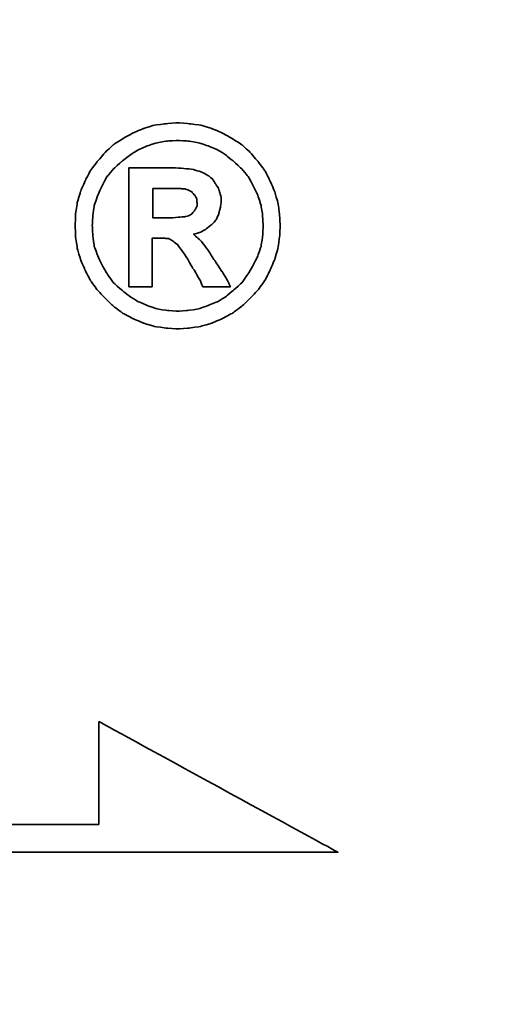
# Model space of a CAD drawing. Header units: millimetres. Extents: x 276 to 566, y 302 to 406.
# Tile 48 of 53: x 510.77 to 512.23, y 332.56 to 335.59. Entities that reach past the tile are written whole.
import ezdxf

# ---------------------------------------------------------------- set-up
doc = ezdxf.new("R2010")
doc.units = ezdxf.units.MM
for name, color, linetype in [('DIM', 4, 'Continuous'), ('layer 1', 7, 'Continuous'), ('OUT', 3, 'Continuous')]:
    doc.layers.add(name, color=color, linetype=linetype)

# ---------------------------------------------------------------- blocks, each defined once
blk = doc.blocks.new('TBI MOTION logo(完整正式版)')
at = {"layer": 'layer 1', "color": 22, "lineweight": 35}
for points, knots in [([(81.20634, 4.98624), (81.20634, 4.98624), (81.18649, 5.32862), (81.18649, 5.32862), (81.18649, 5.32862), (81.18649, 5.32862), (81.13886, 5.66206), (81.13886, 5.66206), (81.13886, 5.66206), (81.13886, 5.66206), (81.04359, 5.97764), (81.04359, 5.97764), (81.04359, 5.97764), (81.04359, 5.97764), (80.91061, 6.29124), (80.91061, 6.29124), (80.91061, 6.29124), (80.91061, 6.29124), (80.75778, 6.58697), (80.75778, 6.58697), (80.75778, 6.58697), (80.75778, 6.58697), (80.5593, 6.85294), (80.5593, 6.85294), (80.5593, 6.85294), (80.5593, 6.85294), (80.33105, 7.1189), (80.33105, 7.1189), (80.33105, 7.1189), (80.33105, 7.1189), (80.09287, 7.33921), (80.09287, 7.33921), (80.09287, 7.33921), (80.09287, 7.33921), (79.815, 7.51982), (79.815, 7.51982), (79.815, 7.51982), (79.815, 7.51982), (79.51133, 7.69051), (79.51133, 7.69051), (79.51133, 7.69051), (79.51133, 7.69051), (79.19773, 7.8235), (79.19773, 7.8235), (79.19773, 7.8235), (79.19773, 7.8235), (78.88215, 7.91877), (78.88215, 7.91877), (78.88215, 7.91877), (78.88215, 7.91877), (78.54871, 7.95846), (78.54871, 7.95846), (78.54871, 7.95846), (78.54871, 7.95846), (78.21526, 7.98625), (78.21526, 7.98625), (78.21526, 7.98625), (78.21526, 7.98625), (77.87388, 7.95846), (77.87388, 7.95846), (77.87388, 7.95846), (77.87388, 7.95846), (77.54044, 7.91877), (77.54044, 7.91877), (77.54044, 7.91877), (77.54044, 7.91877), (77.22485, 7.8235), (77.22485, 7.8235), (77.22485, 7.8235), (77.22485, 7.8235), (76.91027, 7.69051), (76.91027, 7.69051), (76.91027, 7.69051), (76.91027, 7.69051), (76.6056, 7.51982), (76.6056, 7.51982), (76.6056, 7.51982), (76.6056, 7.51982), (76.32972, 7.33921), (76.32972, 7.33921), (76.32972, 7.33921), (76.32972, 7.33921), (76.09154, 7.1189), (76.09154, 7.1189), (76.09154, 7.1189), (76.09154, 7.1189), (75.86329, 6.85294), (75.86329, 6.85294), (75.86329, 6.85294), (75.86329, 6.85294), (75.66382, 6.58697), (75.66382, 6.58697), (75.66382, 6.58697), (75.66382, 6.58697), (75.51099, 6.29124), (75.51099, 6.29124), (75.51099, 6.29124), (75.51099, 6.29124), (75.37702, 5.97764), (75.37702, 5.97764), (75.37702, 5.97764), (75.37702, 5.97764), (75.28175, 5.66206), (75.28175, 5.66206), (75.28175, 5.66206), (75.28175, 5.66206), (75.23411, 5.32862), (75.23411, 5.32862), (75.23411, 5.32862), (75.23411, 5.32862), (75.21625, 4.98624), (75.21625, 4.98624), (75.21625, 4.98624), (75.21625, 4.98624), (75.23411, 4.6528), (75.23411, 4.6528), (75.23411, 4.6528), (75.23411, 4.6528), (75.28175, 4.32035), (75.28175, 4.32035), (75.28175, 4.32035), (75.28175, 4.32035), (75.37702, 3.99583), (75.37702, 3.99583), (75.37702, 3.99583), (75.37702, 3.99583), (75.51099, 3.68224), (75.51099, 3.68224), (75.51099, 3.68224), (75.51099, 3.68224), (75.66382, 3.38749), (75.66382, 3.38749), (75.66382, 3.38749), (75.66382, 3.38749), (75.86329, 3.10963), (75.86329, 3.10963), (75.86329, 3.10963), (75.86329, 3.10963), (76.09154, 2.87145), (76.09154, 2.87145), (76.09154, 2.87145), (76.09154, 2.87145), (76.32972, 2.6432), (76.32972, 2.6432), (76.32972, 2.6432), (76.32972, 2.6432), (76.6056, 2.43381), (76.6056, 2.43381), (76.6056, 2.43381), (76.6056, 2.43381), (76.91027, 2.27205), (76.91027, 2.27205), (76.91027, 2.27205), (76.91027, 2.27205), (77.22485, 2.13906), (77.22485, 2.13906), (77.22485, 2.13906), (77.22485, 2.13906), (77.54044, 2.0438), (77.54044, 2.0438), (77.54044, 2.0438), (77.54044, 2.0438), (77.87388, 1.99616), (77.87388, 1.99616), (77.87388, 1.99616), (77.87388, 1.99616), (78.21526, 1.97631), (78.21526, 1.97631), (78.21526, 1.97631), (78.21526, 1.97631), (78.54871, 1.99616), (78.54871, 1.99616), (78.54871, 1.99616), (78.54871, 1.99616), (78.88215, 2.0438), (78.88215, 2.0438), (78.88215, 2.0438), (78.88215, 2.0438), (79.19773, 2.13906), (79.19773, 2.13906), (79.19773, 2.13906), (79.19773, 2.13906), (79.51133, 2.27205), (79.51133, 2.27205), (79.51133, 2.27205), (79.51133, 2.27205), (79.815, 2.43381), (79.815, 2.43381), (79.815, 2.43381), (79.815, 2.43381), (80.09287, 2.6432), (80.09287, 2.6432), (80.09287, 2.6432), (80.09287, 2.6432), (80.33105, 2.87145), (80.33105, 2.87145), (80.33105, 2.87145), (80.33105, 2.87145), (80.5593, 3.10963), (80.5593, 3.10963), (80.5593, 3.10963), (80.5593, 3.10963), (80.75778, 3.38749), (80.75778, 3.38749), (80.75778, 3.38749), (80.75778, 3.38749), (80.91061, 3.68224), (80.91061, 3.68224), (80.91061, 3.68224), (80.91061, 3.68224), (81.04359, 3.99583), (81.04359, 3.99583), (81.04359, 3.99583), (81.04359, 3.99583), (81.13886, 4.32035), (81.13886, 4.32035), (81.13886, 4.32035), (81.13886, 4.32035), (81.18649, 4.6528), (81.18649, 4.6528), (81.18649, 4.6528), (81.18649, 4.6528), (81.20634, 4.98624), (81.20634, 4.98624)], [0, 0, 0, 0, 0.01785714, 0.01785714, 0.01785714, 0.01785715, 0.03571429, 0.03571429, 0.03571429, 0.0357143, 0.05357143, 0.05357143, 0.05357143, 0.05357144, 0.07142857, 0.07142857, 0.07142857, 0.07142858, 0.08928571, 0.08928571, 0.08928571, 0.08928572, 0.10714286, 0.10714286, 0.10714286, 0.10714287, 0.125, 0.125, 0.125, 0.12500001, 0.14285714, 0.14285714, 0.14285714, 0.14285715, 0.16071429, 0.16071429, 0.16071429, 0.1607143, 0.17857143, 0.17857143, 0.17857143, 0.17857144, 0.19642857, 0.19642857, 0.19642857, 0.19642858, 0.21428571, 0.21428571, 0.21428571, 0.21428572, 0.23214286, 0.23214286, 0.23214286, 0.23214287, 0.25, 0.25, 0.25, 0.25000001, 0.26785714, 0.26785714, 0.26785714, 0.26785715, 0.28571429, 0.28571429, 0.28571429, 0.2857143, 0.30357143, 0.30357143, 0.30357143, 0.30357144, 0.32142857, 0.32142857, 0.32142857, 0.32142858, 0.33928571, 0.33928571, 0.33928571, 0.33928572, 0.35714286, 0.35714286, 0.35714286, 0.35714287, 0.375, 0.375, 0.375, 0.37500001, 0.39285714, 0.39285714, 0.39285714, 0.39285715, 0.41071429, 0.41071429, 0.41071429, 0.4107143, 0.42857143, 0.42857143, 0.42857143, 0.42857144, 0.44642857, 0.44642857, 0.44642857, 0.44642858, 0.46428571, 0.46428571, 0.46428571, 0.46428572, 0.48214286, 0.48214286, 0.48214286, 0.48214287, 0.5, 0.5, 0.5, 0.50000001, 0.51785714, 0.51785714, 0.51785714, 0.51785715, 0.53571429, 0.53571429, 0.53571429, 0.5357143, 0.55357143, 0.55357143, 0.55357143, 0.55357144, 0.57142857, 0.57142857, 0.57142857, 0.57142858, 0.58928571, 0.58928571, 0.58928571, 0.58928572, 0.60714286, 0.60714286, 0.60714286, 0.60714287, 0.625, 0.625, 0.625, 0.62500001, 0.64285714, 0.64285714, 0.64285714, 0.64285715, 0.66071429, 0.66071429, 0.66071429, 0.6607143, 0.67857143, 0.67857143, 0.67857143, 0.67857144, 0.69642857, 0.69642857, 0.69642857, 0.69642858, 0.71428571, 0.71428571, 0.71428571, 0.71428572, 0.73214286, 0.73214286, 0.73214286, 0.73214287, 0.75, 0.75, 0.75, 0.75000001, 0.76785714, 0.76785714, 0.76785714, 0.76785715, 0.78571429, 0.78571429, 0.78571429, 0.7857143, 0.80357143, 0.80357143, 0.80357143, 0.80357144, 0.82142857, 0.82142857, 0.82142857, 0.82142858, 0.83928571, 0.83928571, 0.83928571, 0.83928572, 0.85714286, 0.85714286, 0.85714286, 0.85714287, 0.875, 0.875, 0.875, 0.87500001, 0.89285714, 0.89285714, 0.89285714, 0.89285715, 0.91071429, 0.91071429, 0.91071429, 0.9107143, 0.92857143, 0.92857143, 0.92857143, 0.92857144, 0.94642857, 0.94642857, 0.94642857, 0.94642858, 0.96428571, 0.96428571, 0.96428571, 0.96428572, 0.98214286, 0.98214286, 0.98214286, 0.98214287, 1, 1, 1, 1]), ([(80.71014, 4.98624), (80.71014, 4.98624), (80.69129, 5.29091), (80.69129, 5.29091), (80.69129, 5.29091), (80.69129, 5.29091), (80.64464, 5.57672), (80.64464, 5.57672), (80.64464, 5.57672), (80.64464, 5.57672), (80.54937, 5.87245), (80.54937, 5.87245), (80.54937, 5.87245), (80.54937, 5.87245), (80.41639, 6.14833), (80.41639, 6.14833), (80.41639, 6.14833), (80.41639, 6.14833), (80.27349, 6.41429), (80.27349, 6.41429), (80.27349, 6.41429), (80.27349, 6.41429), (80.08295, 6.64255), (80.08295, 6.64255), (80.08295, 6.64255), (80.08295, 6.64255), (79.86264, 6.84301), (79.86264, 6.84301), (79.86264, 6.84301), (79.86264, 6.84301), (79.63439, 7.03355), (79.63439, 7.03355), (79.63439, 7.03355), (79.63439, 7.03355), (79.37835, 7.1963), (79.37835, 7.1963), (79.37835, 7.1963), (79.37835, 7.1963), (79.10246, 7.30944), (79.10246, 7.30944), (79.10246, 7.30944), (79.10246, 7.30944), (78.81665, 7.40471), (78.81665, 7.40471), (78.81665, 7.40471), (78.81665, 7.40471), (78.511, 7.45234), (78.511, 7.45234), (78.511, 7.45234), (78.511, 7.45234), (78.21526, 7.47219), (78.21526, 7.47219), (78.21526, 7.47219), (78.21526, 7.47219), (77.9106, 7.45234), (77.9106, 7.45234), (77.9106, 7.45234), (77.9106, 7.45234), (77.61685, 7.40471), (77.61685, 7.40471), (77.61685, 7.40471), (77.61685, 7.40471), (77.32012, 7.30944), (77.32012, 7.30944), (77.32012, 7.30944), (77.32012, 7.30944), (77.06309, 7.1963), (77.06309, 7.1963), (77.06309, 7.1963), (77.06309, 7.1963), (76.80606, 7.03355), (76.80606, 7.03355), (76.80606, 7.03355), (76.80606, 7.03355), (76.55797, 6.84301), (76.55797, 6.84301), (76.55797, 6.84301), (76.55797, 6.84301), (76.34063, 6.64255), (76.34063, 6.64255), (76.34063, 6.64255), (76.34063, 6.64255), (76.1491, 6.41429), (76.1491, 6.41429), (76.1491, 6.41429), (76.1491, 6.41429), (76.0062, 6.14833), (76.0062, 6.14833), (76.0062, 6.14833), (76.0062, 6.14833), (75.88314, 5.87245), (75.88314, 5.87245), (75.88314, 5.87245), (75.88314, 5.87245), (75.77794, 5.57672), (75.77794, 5.57672), (75.77794, 5.57672), (75.77794, 5.57672), (75.73924, 5.29091), (75.73924, 5.29091), (75.73924, 5.29091), (75.73924, 5.29091), (75.72039, 4.98624), (75.72039, 4.98624), (75.72039, 4.98624), (75.72039, 4.98624), (75.73924, 4.67165), (75.73924, 4.67165), (75.73924, 4.67165), (75.73924, 4.67165), (75.77794, 4.37791), (75.77794, 4.37791), (75.77794, 4.37791), (75.77794, 4.37791), (75.88314, 4.10102), (75.88314, 4.10102), (75.88314, 4.10102), (75.88314, 4.10102), (76.0062, 3.83407), (76.0062, 3.83407), (76.0062, 3.83407), (76.0062, 3.83407), (76.15902, 3.56811), (76.15902, 3.56811), (76.15902, 3.56811), (76.15902, 3.56811), (76.34063, 3.32001), (76.34063, 3.32001), (76.34063, 3.32001), (76.34063, 3.32001), (76.55797, 3.11955), (76.55797, 3.11955), (76.55797, 3.11955), (76.55797, 3.11955), (76.80606, 2.92901), (76.80606, 2.92901), (76.80606, 2.92901), (76.80606, 2.92901), (77.06309, 2.76725), (77.06309, 2.76725), (77.06309, 2.76725), (77.06309, 2.76725), (77.32012, 2.65412), (77.32012, 2.65412), (77.32012, 2.65412), (77.32012, 2.65412), (77.61685, 2.55786), (77.61685, 2.55786), (77.61685, 2.55786), (77.61685, 2.55786), (77.9106, 2.51022), (77.9106, 2.51022), (77.9106, 2.51022), (77.9106, 2.51022), (78.21526, 2.49137), (78.21526, 2.49137), (78.21526, 2.49137), (78.21526, 2.49137), (78.511, 2.51022), (78.511, 2.51022), (78.511, 2.51022), (78.511, 2.51022), (78.81665, 2.55786), (78.81665, 2.55786), (78.81665, 2.55786), (78.81665, 2.55786), (79.10246, 2.65412), (79.10246, 2.65412), (79.10246, 2.65412), (79.10246, 2.65412), (79.37835, 2.76725), (79.37835, 2.76725), (79.37835, 2.76725), (79.37835, 2.76725), (79.63439, 2.92901), (79.63439, 2.92901), (79.63439, 2.92901), (79.63439, 2.92901), (79.86264, 3.11955), (79.86264, 3.11955), (79.86264, 3.11955), (79.86264, 3.11955), (80.08295, 3.32001), (80.08295, 3.32001), (80.08295, 3.32001), (80.08295, 3.32001), (80.26356, 3.56811), (80.26356, 3.56811), (80.26356, 3.56811), (80.26356, 3.56811), (80.41639, 3.83407), (80.41639, 3.83407), (80.41639, 3.83407), (80.41639, 3.83407), (80.54937, 4.10102), (80.54937, 4.10102), (80.54937, 4.10102), (80.54937, 4.10102), (80.64464, 4.37791), (80.64464, 4.37791), (80.64464, 4.37791), (80.64464, 4.37791), (80.69129, 4.67165), (80.69129, 4.67165), (80.69129, 4.67165), (80.69129, 4.67165), (80.71014, 4.98624), (80.71014, 4.98624)], [0, 0, 0, 0, 0.01923077, 0.01923077, 0.01923077, 0.01923078, 0.03846154, 0.03846154, 0.03846154, 0.03846155, 0.05769231, 0.05769231, 0.05769231, 0.05769232, 0.07692308, 0.07692308, 0.07692308, 0.07692309, 0.09615385, 0.09615385, 0.09615385, 0.09615386, 0.11538462, 0.11538462, 0.11538462, 0.11538463, 0.13461538, 0.13461538, 0.13461538, 0.13461539, 0.15384615, 0.15384615, 0.15384615, 0.15384616, 0.17307692, 0.17307692, 0.17307692, 0.17307693, 0.19230769, 0.19230769, 0.19230769, 0.1923077, 0.21153846, 0.21153846, 0.21153846, 0.21153847, 0.23076923, 0.23076923, 0.23076923, 0.23076924, 0.25, 0.25, 0.25, 0.25000001, 0.26923077, 0.26923077, 0.26923077, 0.26923078, 0.28846154, 0.28846154, 0.28846154, 0.28846155, 0.30769231, 0.30769231, 0.30769231, 0.30769232, 0.32692308, 0.32692308, 0.32692308, 0.32692309, 0.34615385, 0.34615385, 0.34615385, 0.34615386, 0.36538462, 0.36538462, 0.36538462, 0.36538463, 0.38461538, 0.38461538, 0.38461538, 0.38461539, 0.40384615, 0.40384615, 0.40384615, 0.40384616, 0.42307692, 0.42307692, 0.42307692, 0.42307693, 0.44230769, 0.44230769, 0.44230769, 0.4423077, 0.46153846, 0.46153846, 0.46153846, 0.46153847, 0.48076923, 0.48076923, 0.48076923, 0.48076924, 0.5, 0.5, 0.5, 0.50000001, 0.51923077, 0.51923077, 0.51923077, 0.51923078, 0.53846154, 0.53846154, 0.53846154, 0.53846155, 0.55769231, 0.55769231, 0.55769231, 0.55769232, 0.57692308, 0.57692308, 0.57692308, 0.57692309, 0.59615385, 0.59615385, 0.59615385, 0.59615386, 0.61538462, 0.61538462, 0.61538462, 0.61538463, 0.63461538, 0.63461538, 0.63461538, 0.63461539, 0.65384615, 0.65384615, 0.65384615, 0.65384616, 0.67307692, 0.67307692, 0.67307692, 0.67307693, 0.69230769, 0.69230769, 0.69230769, 0.6923077, 0.71153846, 0.71153846, 0.71153846, 0.71153847, 0.73076923, 0.73076923, 0.73076923, 0.73076924, 0.75, 0.75, 0.75, 0.75000001, 0.76923077, 0.76923077, 0.76923077, 0.76923078, 0.78846154, 0.78846154, 0.78846154, 0.78846155, 0.80769231, 0.80769231, 0.80769231, 0.80769232, 0.82692308, 0.82692308, 0.82692308, 0.82692309, 0.84615385, 0.84615385, 0.84615385, 0.84615386, 0.86538462, 0.86538462, 0.86538462, 0.86538463, 0.88461538, 0.88461538, 0.88461538, 0.88461539, 0.90384615, 0.90384615, 0.90384615, 0.90384616, 0.92307692, 0.92307692, 0.92307692, 0.92307693, 0.94230769, 0.94230769, 0.94230769, 0.9423077, 0.96153846, 0.96153846, 0.96153846, 0.96153847, 0.98076923, 0.98076923, 0.98076923, 0.98076924, 1, 1, 1, 1]), ([(76.78721, 3.2823), (76.78721, 3.2823), (76.78721, 3.32001), (76.78721, 3.32001), (76.78721, 3.32001), (76.78721, 3.32001), (76.78721, 3.42422), (76.78721, 3.42422), (76.78721, 3.42422), (76.78721, 3.42422), (76.78721, 3.59689), (76.78721, 3.59689), (76.78721, 3.59689), (76.78721, 3.59689), (76.78721, 3.80529), (76.78721, 3.80529), (76.78721, 3.80529), (76.78721, 3.80529), (76.78721, 4.0524), (76.78721, 4.0524), (76.78721, 4.0524), (76.78721, 4.0524), (76.78721, 4.32035), (76.78721, 4.32035), (76.78721, 4.32035), (76.78721, 4.32035), (76.78721, 4.92868), (76.78721, 4.92868), (76.78721, 4.92868), (76.78721, 4.92868), (76.78721, 5.53801), (76.78721, 5.53801), (76.78721, 5.53801), (76.78721, 5.53801), (76.78721, 5.82482), (76.78721, 5.82482), (76.78721, 5.82482), (76.78721, 5.82482), (76.78721, 6.07291), (76.78721, 6.07291), (76.78721, 6.07291), (76.78721, 6.07291), (76.78721, 6.30017), (76.78721, 6.30017), (76.78721, 6.30017), (76.78721, 6.30017), (76.78721, 6.45399), (76.78721, 6.45399), (76.78721, 6.45399), (76.78721, 6.45399), (76.78721, 6.5572), (76.78721, 6.5572), (76.78721, 6.5572), (76.78721, 6.5572), (76.78721, 6.59689), (76.78721, 6.59689), (76.78721, 6.59689), (76.78721, 6.59689), (76.78721, 6.67232), (76.78721, 6.67232), (76.78721, 6.67232), (76.78721, 6.67232), (76.8537, 6.67232), (76.8537, 6.67232), (76.8537, 6.67232), (76.8537, 6.67232), (76.87355, 6.67232), (76.87355, 6.67232), (76.87355, 6.67232), (76.87355, 6.67232), (76.91027, 6.67232), (76.91027, 6.67232), (76.91027, 6.67232), (76.91027, 6.67232), (77.04424, 6.67232), (77.04424, 6.67232), (77.04424, 6.67232), (77.04424, 6.67232), (77.22485, 6.67232), (77.22485, 6.67232), (77.22485, 6.67232), (77.22485, 6.67232), (77.43524, 6.67232), (77.43524, 6.67232), (77.43524, 6.67232), (77.43524, 6.67232), (77.65357, 6.67232), (77.65357, 6.67232), (77.65357, 6.67232), (77.65357, 6.67232), (77.82625, 6.67232), (77.82625, 6.67232), (77.82625, 6.67232), (77.82625, 6.67232), (77.94037, 6.67232), (77.94037, 6.67232), (77.94037, 6.67232), (77.94037, 6.67232), (77.97709, 6.67232), (77.97709, 6.67232), (77.97709, 6.67232), (77.97709, 6.67232), (77.99694, 6.67232), (77.99694, 6.67232), (77.99694, 6.67232), (77.99694, 6.67232), (78.00686, 6.67232), (78.00686, 6.67232), (78.00686, 6.67232), (78.00686, 6.67232), (78.28275, 6.6624), (78.28275, 6.6624), (78.28275, 6.6624), (78.28275, 6.6624), (78.50107, 6.64255), (78.50107, 6.64255), (78.50107, 6.64255), (78.50107, 6.64255), (78.511, 6.64255), (78.511, 6.64255), (78.511, 6.64255), (78.511, 6.64255), (78.70154, 6.61476), (78.70154, 6.61476), (78.70154, 6.61476), (78.70154, 6.61476), (78.70154, 6.60483), (78.70154, 6.60483), (78.70154, 6.60483), (78.70154, 6.60483), (78.86429, 6.56713), (78.86429, 6.56713), (78.86429, 6.56713), (78.86429, 6.56713), (78.87223, 6.56713), (78.87223, 6.56713), (78.87223, 6.56713), (78.87223, 6.56713), (78.99727, 6.51056), (78.99727, 6.51056), (78.99727, 6.51056), (78.99727, 6.51056), (79.00719, 6.51056), (79.00719, 6.51056), (79.00719, 6.51056), (79.00719, 6.51056), (79.00719, 6.50162), (79.00719, 6.50162), (79.00719, 6.50162), (79.00719, 6.50162), (79.1104, 6.43415), (79.1104, 6.43415), (79.1104, 6.43415), (79.1104, 6.43415), (79.12132, 6.43415), (79.12132, 6.43415), (79.12132, 6.43415), (79.12132, 6.43415), (79.22552, 6.34781), (79.22552, 6.34781), (79.22552, 6.34781), (79.22552, 6.34781), (79.23544, 6.33888), (79.23544, 6.33888), (79.23544, 6.33888), (79.23544, 6.33888), (79.23544, 6.32895), (79.23544, 6.32895), (79.23544, 6.32895), (79.23544, 6.32895), (79.31087, 6.21483), (79.31087, 6.21483), (79.31087, 6.21483), (79.31087, 6.21483), (79.38629, 6.1007), (79.38629, 6.1007), (79.38629, 6.1007), (79.38629, 6.1007), (79.3972, 6.1007), (79.3972, 6.1007), (79.3972, 6.1007), (79.3972, 6.1007), (79.3972, 6.09078), (79.3972, 6.09078), (79.3972, 6.09078), (79.3972, 6.09078), (79.43392, 5.97764), (79.43392, 5.97764), (79.43392, 5.97764), (79.43392, 5.97764), (79.43392, 5.96772), (79.43392, 5.96772), (79.43392, 5.96772), (79.43392, 5.96772), (79.47362, 5.83474), (79.47362, 5.83474), (79.47362, 5.83474), (79.47362, 5.83474), (79.48156, 5.82482), (79.48156, 5.82482), (79.48156, 5.82482), (79.48156, 5.82482), (79.48156, 5.69977), (79.48156, 5.69977), (79.48156, 5.69977), (79.48156, 5.69977), (79.48156, 5.69183), (79.48156, 5.69183), (79.48156, 5.69183), (79.48156, 5.69183), (79.4637, 5.51915), (79.4637, 5.51915), (79.4637, 5.51915), (79.4637, 5.51915), (79.4637, 5.51122), (79.4637, 5.51122), (79.4637, 5.51122), (79.4637, 5.51122), (79.45377, 5.51122), (79.45377, 5.51122), (79.45377, 5.51122), (79.45377, 5.51122), (79.41507, 5.34847), (79.41507, 5.34847), (79.41507, 5.34847), (79.41507, 5.34847), (79.41507, 5.33854), (79.41507, 5.33854), (79.41507, 5.33854), (79.41507, 5.33854), (79.41507, 5.32862), (79.41507, 5.32862), (79.41507, 5.32862), (79.41507, 5.32862), (79.33865, 5.16785), (79.33865, 5.16785), (79.33865, 5.16785), (79.33865, 5.16785), (79.33071, 5.15693), (79.33071, 5.15693), (79.33071, 5.15693), (79.33071, 5.15693), (79.2156, 5.02495), (79.2156, 5.02495), (79.2156, 5.02495), (79.2156, 5.02495), (79.20567, 5.01502), (79.20567, 5.01502), (79.20567, 5.01502), (79.20567, 5.01502), (79.05483, 4.89991), (79.05483, 4.89991), (79.05483, 4.89991), (79.05483, 4.89991), (79.04491, 4.89197), (79.04491, 4.89197), (79.04491, 4.89197), (79.04491, 4.89197), (78.89208, 4.7967), (78.89208, 4.7967), (78.89208, 4.7967), (78.89208, 4.7967), (78.88215, 4.7967), (78.88215, 4.7967), (78.88215, 4.7967), (78.88215, 4.7967), (78.69161, 4.73913), (78.69161, 4.73913), (78.69161, 4.73913), (78.69161, 4.73913), (78.68169, 4.73913), (78.68169, 4.73913), (78.68169, 4.73913), (78.68169, 4.73913), (78.68169, 4.72921), (78.68169, 4.72921), (78.68169, 4.72921), (78.68169, 4.72921), (78.78688, 4.63394), (78.78688, 4.63394), (78.78688, 4.63394), (78.78688, 4.63394), (78.902, 4.52875), (78.902, 4.52875), (78.902, 4.52875), (78.902, 4.52875), (78.91093, 4.52081), (78.91093, 4.52081), (78.91093, 4.52081), (78.91093, 4.52081), (79.02506, 4.36798), (79.02506, 4.36798), (79.02506, 4.36798), (79.02506, 4.36798), (79.1501, 4.1953), (79.1501, 4.1953), (79.1501, 4.1953), (79.1501, 4.1953), (79.1501, 4.18736), (79.1501, 4.18736), (79.1501, 4.18736), (79.1501, 4.18736), (79.29201, 3.96705), (79.29201, 3.96705), (79.29201, 3.96705), (79.29201, 3.96705), (79.31087, 3.93828), (79.31087, 3.93828), (79.31087, 3.93828), (79.31087, 3.93828), (79.32079, 3.93828), (79.32079, 3.93828), (79.32079, 3.93828), (79.32079, 3.93828), (79.3585, 3.87178), (79.3585, 3.87178), (79.3585, 3.87178), (79.3585, 3.87178), (79.50141, 3.64353), (79.50141, 3.64353), (79.50141, 3.64353), (79.50141, 3.64353), (79.51133, 3.64353), (79.51133, 3.64353), (79.51133, 3.64353), (79.51133, 3.64353), (79.64431, 3.41528), (79.64431, 3.41528), (79.64431, 3.41528), (79.64431, 3.41528), (79.68202, 3.3478), (79.68202, 3.3478), (79.68202, 3.3478), (79.68202, 3.3478), (79.70187, 3.31009), (79.70187, 3.31009), (79.70187, 3.31009), (79.70187, 3.31009), (79.7495, 3.2049), (79.7495, 3.2049), (79.7495, 3.2049), (79.7495, 3.2049), (79.64431, 3.2049), (79.64431, 3.2049), (79.64431, 3.2049), (79.64431, 3.2049), (79.62546, 3.2049), (79.62546, 3.2049), (79.62546, 3.2049), (79.62546, 3.2049), (79.53912, 3.2049), (79.53912, 3.2049), (79.53912, 3.2049), (79.53912, 3.2049), (79.31087, 3.2049), (79.31087, 3.2049), (79.31087, 3.2049), (79.31087, 3.2049), (79.08262, 3.2049), (79.08262, 3.2049), (79.08262, 3.2049), (79.08262, 3.2049), (79.00719, 3.2049), (79.00719, 3.2049), (79.00719, 3.2049), (79.00719, 3.2049), (78.98735, 3.2049), (78.98735, 3.2049), (78.98735, 3.2049), (78.98735, 3.2049), (78.94964, 3.2049), (78.94964, 3.2049), (78.94964, 3.2049), (78.94964, 3.2049), (78.92979, 3.24459), (78.92979, 3.24459), (78.92979, 3.24459), (78.92979, 3.24459), (78.91093, 3.2823), (78.91093, 3.2823), (78.91093, 3.2823), (78.91093, 3.2823), (78.91093, 3.29223), (78.91093, 3.29223), (78.91093, 3.29223), (78.91093, 3.29223), (78.89208, 3.3478), (78.89208, 3.3478), (78.89208, 3.3478), (78.89208, 3.3478), (78.78688, 3.52048), (78.78688, 3.52048), (78.78688, 3.52048), (78.78688, 3.52048), (78.69161, 3.7001), (78.69161, 3.7001), (78.69161, 3.7001), (78.69161, 3.7001), (78.6539, 3.7388), (78.6539, 3.7388), (78.6539, 3.7388), (78.6539, 3.7388), (78.64398, 3.74873), (78.64398, 3.74873), (78.64398, 3.74873), (78.64398, 3.74873), (78.64398, 3.75766), (78.64398, 3.75766), (78.64398, 3.75766), (78.64398, 3.75766), (78.63405, 3.78644), (78.63405, 3.78644), (78.63405, 3.78644), (78.63405, 3.78644), (78.48321, 4.04347), (78.48321, 4.04347), (78.48321, 4.04347), (78.48321, 4.04347), (78.33038, 4.2618), (78.33038, 4.2618), (78.33038, 4.2618), (78.33038, 4.2618), (78.20732, 4.43447), (78.20732, 4.43447), (78.20732, 4.43447), (78.20732, 4.43447), (78.09221, 4.52081), (78.09221, 4.52081), (78.09221, 4.52081), (78.09221, 4.52081), (78.02472, 4.56845), (78.02472, 4.56845), (78.02472, 4.56845), (78.02472, 4.56845), (77.9493, 4.60616), (77.9493, 4.60616), (77.9493, 4.60616), (77.9493, 4.60616), (77.8451, 4.61608), (77.8451, 4.61608), (77.8451, 4.61608), (77.8451, 4.61608), (77.71113, 4.61608), (77.71113, 4.61608), (77.71113, 4.61608), (77.71113, 4.61608), (77.69128, 4.61608), (77.69128, 4.61608), (77.69128, 4.61608), (77.69128, 4.61608), (77.67342, 4.61608), (77.67342, 4.61608), (77.67342, 4.61608), (77.67342, 4.61608), (77.5583, 4.61608), (77.5583, 4.61608), (77.5583, 4.61608), (77.5583, 4.61608), (77.46303, 4.61608), (77.46303, 4.61608), (77.46303, 4.61608), (77.46303, 4.61608), (77.46303, 4.54761), (77.46303, 4.54761), (77.46303, 4.54761), (77.46303, 4.54761), (77.46303, 4.47318), (77.46303, 4.47318), (77.46303, 4.47318), (77.46303, 4.47318), (77.46303, 4.24294), (77.46303, 4.24294), (77.46303, 4.24294), (77.46303, 4.24294), (77.46303, 3.99583), (77.46303, 3.99583), (77.46303, 3.99583), (77.46303, 3.99583), (77.46303, 3.72888), (77.46303, 3.72888), (77.46303, 3.72888), (77.46303, 3.72888), (77.46303, 3.51055), (77.46303, 3.51055), (77.46303, 3.51055), (77.46303, 3.51055), (77.46303, 3.42422), (77.46303, 3.42422), (77.46303, 3.42422), (77.46303, 3.42422), (77.46303, 3.35773), (77.46303, 3.35773), (77.46303, 3.35773), (77.46303, 3.35773), (77.46303, 3.30017), (77.46303, 3.30017), (77.46303, 3.30017), (77.46303, 3.30017), (77.46303, 3.2823), (77.46303, 3.2823), (77.46303, 3.2823), (77.46303, 3.2823), (77.46303, 3.2049), (77.46303, 3.2049), (77.46303, 3.2049), (77.46303, 3.2049), (77.39753, 3.2049), (77.39753, 3.2049), (77.39753, 3.2049), (77.39753, 3.2049), (77.37768, 3.2049), (77.37768, 3.2049), (77.37768, 3.2049), (77.37768, 3.2049), (77.32012, 3.2049), (77.32012, 3.2049), (77.32012, 3.2049), (77.32012, 3.2049), (77.12165, 3.2049), (77.12165, 3.2049), (77.12165, 3.2049), (77.12165, 3.2049), (76.94897, 3.2049), (76.94897, 3.2049), (76.94897, 3.2049), (76.94897, 3.2049), (76.8924, 3.2049), (76.8924, 3.2049), (76.8924, 3.2049), (76.8924, 3.2049), (76.8537, 3.2049), (76.8537, 3.2049), (76.8537, 3.2049), (76.8537, 3.2049), (76.78721, 3.2049), (76.78721, 3.2049), (76.78721, 3.2049), (76.78721, 3.2049), (76.78721, 3.2823), (76.78721, 3.2823)], [0, 0, 0, 0, 0.00740741, 0.00740741, 0.00740741, 0.00740742, 0.01481481, 0.01481481, 0.01481481, 0.01481482, 0.02222222, 0.02222222, 0.02222222, 0.02222223, 0.02962963, 0.02962963, 0.02962963, 0.02962964, 0.03703704, 0.03703704, 0.03703704, 0.03703705, 0.04444444, 0.04444444, 0.04444444, 0.04444445, 0.05185185, 0.05185185, 0.05185185, 0.05185186, 0.05925926, 0.05925926, 0.05925926, 0.05925927, 0.06666667, 0.06666667, 0.06666667, 0.06666668, 0.07407407, 0.07407407, 0.07407407, 0.07407408, 0.08148148, 0.08148148, 0.08148148, 0.08148149, 0.08888889, 0.08888889, 0.08888889, 0.0888889, 0.0962963, 0.0962963, 0.0962963, 0.09629631, 0.1037037, 0.1037037, 0.1037037, 0.10370371, 0.11111111, 0.11111111, 0.11111111, 0.11111112, 0.11851852, 0.11851852, 0.11851852, 0.11851853, 0.12592593, 0.12592593, 0.12592593, 0.12592594, 0.13333333, 0.13333333, 0.13333333, 0.13333334, 0.14074074, 0.14074074, 0.14074074, 0.14074075, 0.14814815, 0.14814815, 0.14814815, 0.14814816, 0.15555556, 0.15555556, 0.15555556, 0.15555557, 0.16296296, 0.16296296, 0.16296296, 0.16296297, 0.17037037, 0.17037037, 0.17037037, 0.17037038, 0.17777778, 0.17777778, 0.17777778, 0.17777779, 0.18518519, 0.18518519, 0.18518519, 0.1851852, 0.19259259, 0.19259259, 0.19259259, 0.1925926, 0.2, 0.2, 0.2, 0.20000001, 0.20740741, 0.20740741, 0.20740741, 0.20740742, 0.21481481, 0.21481481, 0.21481481, 0.21481482, 0.22222222, 0.22222222, 0.22222222, 0.22222223, 0.22962963, 0.22962963, 0.22962963, 0.22962964, 0.23703704, 0.23703704, 0.23703704, 0.23703705, 0.24444444, 0.24444444, 0.24444444, 0.24444445, 0.25185185, 0.25185185, 0.25185185, 0.25185186, 0.25925926, 0.25925926, 0.25925926, 0.25925927, 0.26666667, 0.26666667, 0.26666667, 0.26666668, 0.27407407, 0.27407407, 0.27407407, 0.27407408, 0.28148148, 0.28148148, 0.28148148, 0.28148149, 0.28888889, 0.28888889, 0.28888889, 0.2888889, 0.2962963, 0.2962963, 0.2962963, 0.29629631, 0.3037037, 0.3037037, 0.3037037, 0.30370371, 0.31111111, 0.31111111, 0.31111111, 0.31111112, 0.31851852, 0.31851852, 0.31851852, 0.31851853, 0.32592593, 0.32592593, 0.32592593, 0.32592594, 0.33333333, 0.33333333, 0.33333333, 0.33333334, 0.34074074, 0.34074074, 0.34074074, 0.34074075, 0.34814815, 0.34814815, 0.34814815, 0.34814816, 0.35555556, 0.35555556, 0.35555556, 0.35555557, 0.36296296, 0.36296296, 0.36296296, 0.36296297, 0.37037037, 0.37037037, 0.37037037, 0.37037038, 0.37777778, 0.37777778, 0.37777778, 0.37777779, 0.38518519, 0.38518519, 0.38518519, 0.3851852, 0.39259259, 0.39259259, 0.39259259, 0.3925926, 0.4, 0.4, 0.4, 0.40000001, 0.40740741, 0.40740741, 0.40740741, 0.40740742, 0.41481481, 0.41481481, 0.41481481, 0.41481482, 0.42222222, 0.42222222, 0.42222222, 0.42222223, 0.42962963, 0.42962963, 0.42962963, 0.42962964, 0.43703704, 0.43703704, 0.43703704, 0.43703705, 0.44444444, 0.44444444, 0.44444444, 0.44444445, 0.45185185, 0.45185185, 0.45185185, 0.45185186, 0.45925926, 0.45925926, 0.45925926, 0.45925927, 0.46666667, 0.46666667, 0.46666667, 0.46666668, 0.47407407, 0.47407407, 0.47407407, 0.47407408, 0.48148148, 0.48148148, 0.48148148, 0.48148149, 0.48888889, 0.48888889, 0.48888889, 0.4888889, 0.4962963, 0.4962963, 0.4962963, 0.49629631, 0.5037037, 0.5037037, 0.5037037, 0.50370371, 0.51111111, 0.51111111, 0.51111111, 0.51111112, 0.51851852, 0.51851852, 0.51851852, 0.51851853, 0.52592593, 0.52592593, 0.52592593, 0.52592594, 0.53333333, 0.53333333, 0.53333333, 0.53333334, 0.54074074, 0.54074074, 0.54074074, 0.54074075, 0.54814815, 0.54814815, 0.54814815, 0.54814816, 0.55555556, 0.55555556, 0.55555556, 0.55555557, 0.56296296, 0.56296296, 0.56296296, 0.56296297, 0.57037037, 0.57037037, 0.57037037, 0.57037038, 0.57777778, 0.57777778, 0.57777778, 0.57777779, 0.58518519, 0.58518519, 0.58518519, 0.5851852, 0.59259259, 0.59259259, 0.59259259, 0.5925926, 0.6, 0.6, 0.6, 0.60000001, 0.60740741, 0.60740741, 0.60740741, 0.60740742, 0.61481481, 0.61481481, 0.61481481, 0.61481482, 0.62222222, 0.62222222, 0.62222222, 0.62222223, 0.62962963, 0.62962963, 0.62962963, 0.62962964, 0.63703704, 0.63703704, 0.63703704, 0.63703705, 0.64444444, 0.64444444, 0.64444444, 0.64444445, 0.65185185, 0.65185185, 0.65185185, 0.65185186, 0.65925926, 0.65925926, 0.65925926, 0.65925927, 0.66666667, 0.66666667, 0.66666667, 0.66666668, 0.67407407, 0.67407407, 0.67407407, 0.67407408, 0.68148148, 0.68148148, 0.68148148, 0.68148149, 0.68888889, 0.68888889, 0.68888889, 0.6888889, 0.6962963, 0.6962963, 0.6962963, 0.69629631, 0.7037037, 0.7037037, 0.7037037, 0.70370371, 0.71111111, 0.71111111, 0.71111111, 0.71111112, 0.71851852, 0.71851852, 0.71851852, 0.71851853, 0.72592593, 0.72592593, 0.72592593, 0.72592594, 0.73333333, 0.73333333, 0.73333333, 0.73333334, 0.74074074, 0.74074074, 0.74074074, 0.74074075, 0.74814815, 0.74814815, 0.74814815, 0.74814816, 0.75555556, 0.75555556, 0.75555556, 0.75555557, 0.76296296, 0.76296296, 0.76296296, 0.76296297, 0.77037037, 0.77037037, 0.77037037, 0.77037038, 0.77777778, 0.77777778, 0.77777778, 0.77777779, 0.78518519, 0.78518519, 0.78518519, 0.7851852, 0.79259259, 0.79259259, 0.79259259, 0.7925926, 0.8, 0.8, 0.8, 0.80000001, 0.80740741, 0.80740741, 0.80740741, 0.80740742, 0.81481481, 0.81481481, 0.81481481, 0.81481482, 0.82222222, 0.82222222, 0.82222222, 0.82222223, 0.82962963, 0.82962963, 0.82962963, 0.82962964, 0.83703704, 0.83703704, 0.83703704, 0.83703705, 0.84444444, 0.84444444, 0.84444444, 0.84444445, 0.85185185, 0.85185185, 0.85185185, 0.85185186, 0.85925926, 0.85925926, 0.85925926, 0.85925927, 0.86666667, 0.86666667, 0.86666667, 0.86666668, 0.87407407, 0.87407407, 0.87407407, 0.87407408, 0.88148148, 0.88148148, 0.88148148, 0.88148149, 0.88888889, 0.88888889, 0.88888889, 0.8888889, 0.8962963, 0.8962963, 0.8962963, 0.89629631, 0.9037037, 0.9037037, 0.9037037, 0.90370371, 0.91111111, 0.91111111, 0.91111111, 0.91111112, 0.91851852, 0.91851852, 0.91851852, 0.91851853, 0.92592593, 0.92592593, 0.92592593, 0.92592594, 0.93333333, 0.93333333, 0.93333333, 0.93333334, 0.94074074, 0.94074074, 0.94074074, 0.94074075, 0.94814815, 0.94814815, 0.94814815, 0.94814816, 0.95555556, 0.95555556, 0.95555556, 0.95555557, 0.96296296, 0.96296296, 0.96296296, 0.96296297, 0.97037037, 0.97037037, 0.97037037, 0.97037038, 0.97777778, 0.97777778, 0.97777778, 0.97777779, 0.98518519, 0.98518519, 0.98518519, 0.9851852, 0.99259259, 0.99259259, 0.99259259, 0.9925926, 1, 1, 1, 1]), ([(77.48288, 6.07291), (77.48288, 6.07291), (77.48288, 5.99551), (77.48288, 5.99551), (77.48288, 5.99551), (77.48288, 5.99551), (77.48288, 5.82482), (77.48288, 5.82482), (77.48288, 5.82482), (77.48288, 5.82482), (77.48288, 5.63328), (77.48288, 5.63328), (77.48288, 5.63328), (77.48288, 5.63328), (77.48288, 5.46358), (77.48288, 5.46358), (77.48288, 5.46358), (77.48288, 5.46358), (77.48288, 5.29091), (77.48288, 5.29091), (77.48288, 5.29091), (77.48288, 5.29091), (77.48288, 5.21449), (77.48288, 5.21449), (77.48288, 5.21449), (77.48288, 5.21449), (77.50074, 5.21449), (77.50074, 5.21449), (77.50074, 5.21449), (77.50074, 5.21449), (77.71113, 5.21449), (77.71113, 5.21449), (77.71113, 5.21449), (77.71113, 5.21449), (77.94037, 5.21449), (77.94037, 5.21449), (77.94037, 5.21449), (77.94037, 5.21449), (78.01579, 5.21449), (78.01579, 5.21449), (78.01579, 5.21449), (78.01579, 5.21449), (78.03465, 5.21449), (78.03465, 5.21449), (78.03465, 5.21449), (78.03465, 5.21449), (78.2629, 5.23335), (78.2629, 5.23335), (78.2629, 5.23335), (78.2629, 5.23335), (78.42565, 5.24327), (78.42565, 5.24327), (78.42565, 5.24327), (78.42565, 5.24327), (78.54871, 5.28098), (78.54871, 5.28098), (78.54871, 5.28098), (78.54871, 5.28098), (78.62611, 5.32862), (78.62611, 5.32862), (78.62611, 5.32862), (78.62611, 5.32862), (78.69161, 5.40503), (78.69161, 5.40503), (78.69161, 5.40503), (78.69161, 5.40503), (78.73925, 5.48145), (78.73925, 5.48145), (78.73925, 5.48145), (78.73925, 5.48145), (78.77696, 5.55885), (78.77696, 5.55885), (78.77696, 5.55885), (78.77696, 5.55885), (78.77696, 5.65214), (78.77696, 5.65214), (78.77696, 5.65214), (78.77696, 5.65214), (78.76902, 5.76726), (78.76902, 5.76726), (78.76902, 5.76726), (78.76902, 5.76726), (78.71146, 5.87245), (78.71146, 5.87245), (78.71146, 5.87245), (78.71146, 5.87245), (78.62611, 5.96772), (78.62611, 5.96772), (78.62611, 5.96772), (78.62611, 5.96772), (78.511, 6.02528), (78.511, 6.02528), (78.511, 6.02528), (78.511, 6.02528), (78.44451, 6.05306), (78.44451, 6.05306), (78.44451, 6.05306), (78.44451, 6.05306), (78.32046, 6.06299), (78.32046, 6.06299), (78.32046, 6.06299), (78.32046, 6.06299), (78.18748, 6.07291), (78.18748, 6.07291), (78.18748, 6.07291), (78.18748, 6.07291), (77.99694, 6.07291), (77.99694, 6.07291), (77.99694, 6.07291), (77.99694, 6.07291), (77.97709, 6.07291), (77.97709, 6.07291), (77.97709, 6.07291), (77.97709, 6.07291), (77.90167, 6.07291), (77.90167, 6.07291), (77.90167, 6.07291), (77.90167, 6.07291), (77.69128, 6.07291), (77.69128, 6.07291), (77.69128, 6.07291), (77.69128, 6.07291), (77.50074, 6.07291), (77.50074, 6.07291), (77.50074, 6.07291), (77.50074, 6.07291), (77.48288, 6.07291), (77.48288, 6.07291)], [0, 0, 0, 0, 0.03125, 0.03125, 0.03125, 0.03125001, 0.0625, 0.0625, 0.0625, 0.06250001, 0.09375, 0.09375, 0.09375, 0.09375001, 0.125, 0.125, 0.125, 0.12500001, 0.15625, 0.15625, 0.15625, 0.15625001, 0.1875, 0.1875, 0.1875, 0.18750001, 0.21875, 0.21875, 0.21875, 0.21875001, 0.25, 0.25, 0.25, 0.25000001, 0.28125, 0.28125, 0.28125, 0.28125001, 0.3125, 0.3125, 0.3125, 0.31250001, 0.34375, 0.34375, 0.34375, 0.34375001, 0.375, 0.375, 0.375, 0.37500001, 0.40625, 0.40625, 0.40625, 0.40625001, 0.4375, 0.4375, 0.4375, 0.43750001, 0.46875, 0.46875, 0.46875, 0.46875001, 0.5, 0.5, 0.5, 0.50000001, 0.53125, 0.53125, 0.53125, 0.53125001, 0.5625, 0.5625, 0.5625, 0.56250001, 0.59375, 0.59375, 0.59375, 0.59375001, 0.625, 0.625, 0.625, 0.62500001, 0.65625, 0.65625, 0.65625, 0.65625001, 0.6875, 0.6875, 0.6875, 0.68750001, 0.71875, 0.71875, 0.71875, 0.71875001, 0.75, 0.75, 0.75, 0.75000001, 0.78125, 0.78125, 0.78125, 0.78125001, 0.8125, 0.8125, 0.8125, 0.81250001, 0.84375, 0.84375, 0.84375, 0.84375001, 0.875, 0.875, 0.875, 0.87500001, 0.90625, 0.90625, 0.90625, 0.90625001, 0.9375, 0.9375, 0.9375, 0.93750001, 0.96875, 0.96875, 0.96875, 0.96875001, 1, 1, 1, 1]), ([(75.90875, -9.47875), (75.90875, -9.47875), (75.90875, -12.28625), (75.90875, -12.28625), (75.90875, -12.28625), (75.90875, -12.28625), (75.90875, -12.47875), (75.90875, -12.47875), (75.90875, -12.47875), (75.90875, -12.47875), (75.71625, -12.47875), (75.71625, -12.47875), (75.71625, -12.47875), (75.71625, -12.47875), (-88.32875, -12.47875), (-88.32875, -12.47875), (-88.32875, -12.47875), (-88.32875, -12.47875), (-88.32875, -13.29375), (-88.32875, -13.29375), (-88.32875, -13.29375), (-88.32875, -13.29375), (82.89125, -13.29375), (82.89125, -13.29375), (82.89125, -13.29375), (82.89125, -13.29375), (75.90875, -9.47875), (75.90875, -9.47875)], [0, 0, 0, 0, 0.14285714, 0.14285714, 0.14285714, 0.14285715, 0.28571429, 0.28571429, 0.28571429, 0.2857143, 0.42857143, 0.42857143, 0.42857143, 0.42857144, 0.57142857, 0.57142857, 0.57142857, 0.57142858, 0.71428571, 0.71428571, 0.71428571, 0.71428572, 0.85714286, 0.85714286, 0.85714286, 0.85714287, 1, 1, 1, 1])]:
    blk.add_open_spline(points, degree=3, knots=knots, dxfattribs=at)

msp = doc.modelspace()

# ---------------------------------------------------------------- linework, layer by layer
at = {"layer": 'OUT', "color": 7}
msp.add_open_spline([(511.1166, 342.6862), (511.1284, 342.4938), (511.1508, 342.2967), (511.2148, 341.8931), (511.2567, 341.686), (511.4058, 341.0603), (511.5368, 340.6346), (511.8477, 339.766), (512.0278, 339.3231), (512.4295, 338.4198), (512.6507, 337.9611), (513.1205, 337.047), (513.3702, 336.5891), (513.8996, 335.6735), (514.179, 335.2156), (514.6303, 334.535), (514.7862, 334.3093), (515.1149, 333.8633), (515.2874, 333.643), (515.6585, 333.2239), (515.857, 333.0226), (516.1959, 332.7746), (516.3183, 332.6999), (516.5819, 332.5919), (516.725, 332.5601), (517.0085, 332.5629), (517.1509, 332.5975), (517.4117, 332.7085), (517.5342, 332.7848), (517.873, 333.037), (518.069, 333.2376), (518.4394, 333.6584), (518.6098, 333.8768), (518.9358, 334.3201), (519.091, 334.5453), (519.5417, 335.2256), (519.8222, 335.6857), (520.3558, 336.6097), (520.6078, 337.073), (521.3092, 338.441), (521.7115, 339.3321), (522.1786, 340.6378), (522.3114, 341.0705), (522.5085, 341.9008), (522.5742, 342.301), (522.5977, 342.6862)], degree=3, knots=[0, 0, 0, 0, 0.03125, 0.03125, 0.0625, 0.0625, 0.125, 0.125, 0.1875, 0.1875, 0.25, 0.25, 0.3125, 0.3125, 0.375, 0.375, 0.40625, 0.40625, 0.4375, 0.4375, 0.46875, 0.46875, 0.484375, 0.484375, 0.5, 0.5, 0.515625, 0.515625, 0.53125, 0.53125, 0.5625, 0.5625, 0.59375, 0.59375, 0.625, 0.625, 0.6875, 0.6875, 0.75, 0.75, 0.875, 0.875, 0.9375, 0.9375, 1, 1, 1, 1], dxfattribs=at)

# ---------------------------------------------------------------- block references
at = {"layer": 'DIM', "color": 7, "xscale": 0.1054262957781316, "yscale": 0.1054262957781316, "zscale": 0.1054262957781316}
msp.add_blockref('TBI MOTION logo(完整正式版)', (503.0142, 334.4291), dxfattribs=at)

doc.saveas('drawing.dxf')
